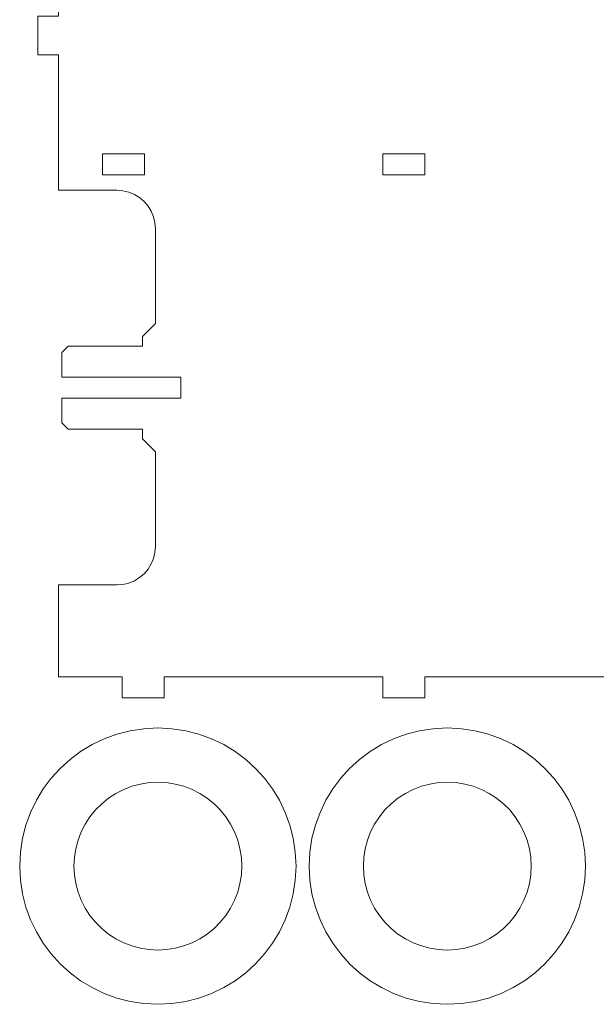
# Model space of a CAD drawing. Header units: millimetres. Extents: x -198 to 278, y -321 to 286.
# Tile 7 of 256: x -198 to -116, y -201 to -60. Entities that reach past the tile are written whole.
import ezdxf

# ---------------------------------------------------------------- set-up
doc = ezdxf.new("R2010")
doc.units = ezdxf.units.MM
doc.header["$MEASUREMENT"] = 0
doc.layers.add('Layer 1', color=7, linetype='Continuous')

msp = doc.modelspace()

# ---------------------------------------------------------------- linework, layer by layer
at = {"layer": 'Layer 1', "color": 175, "lineweight": 9}
for points, knots in [([(-107.6133, -103.4056), (-107.6133, -103.4056), (-107.6133, -89.8461), (-107.6133, -89.8461), (-107.6133, -89.8461), (-107.5456, -88.9863), (-107.5456, -88.9863), (-107.5456, -88.9863), (-107.3443, -88.1477), (-107.3443, -88.1477), (-107.3443, -88.1477), (-107.0142, -87.3509), (-107.0142, -87.3509), (-107.0142, -87.3509), (-106.5636, -86.6155), (-106.5636, -86.6155), (-106.5636, -86.6155), (-106.0035, -85.9597), (-106.0035, -85.9597), (-106.0035, -85.9597), (-105.3477, -85.3996), (-105.3477, -85.3996), (-105.3477, -85.3996), (-104.6123, -84.949), (-104.6123, -84.949), (-104.6123, -84.949), (-103.8155, -84.619), (-103.8155, -84.619), (-103.8155, -84.619), (-102.9769, -84.4176), (-102.9769, -84.4176), (-102.9769, -84.4176), (-102.1171, -84.35), (-102.1171, -84.35), (-102.1171, -84.35), (-93.789, -84.35), (-93.789, -84.35), (-93.789, -84.35), (-93.789, -64.9642), (-93.789, -64.9642), (-93.789, -64.9642), (-90.8009, -64.9642), (-90.8009, -64.9642), (-90.8009, -64.9642), (-90.8009, -59.4681), (-90.8009, -59.4681), (-90.8009, -59.4681), (-93.789, -59.4681), (-93.789, -59.4681), (-93.789, -59.4681), (-93.789, -40.0824), (-93.789, -40.0824), (-93.789, -40.0824), (-102.1171, -40.0824), (-102.1171, -40.0824), (-102.1171, -40.0824), (-102.9769, -40.0147), (-102.9769, -40.0147), (-102.9769, -40.0147), (-103.8155, -39.8134), (-103.8155, -39.8134), (-103.8155, -39.8134), (-104.6123, -39.4834), (-104.6123, -39.4834), (-104.6123, -39.4834), (-105.3477, -39.0327), (-105.3477, -39.0327), (-105.3477, -39.0327), (-106.0035, -38.4726), (-106.0035, -38.4726), (-106.0035, -38.4726), (-106.5636, -37.8168), (-106.5636, -37.8168), (-106.5636, -37.8168), (-107.0142, -37.0815), (-107.0142, -37.0815), (-107.0142, -37.0815), (-107.3443, -36.2847), (-107.3443, -36.2847), (-107.3443, -36.2847), (-107.5456, -35.4461), (-107.5456, -35.4461), (-107.5456, -35.4461), (-107.6133, -34.5863), (-107.6133, -34.5863), (-107.6133, -34.5863), (-107.6133, -21.5296), (-107.6133, -21.5296), (-107.6133, -21.5296), (-105.7812, -19.6976), (-105.7812, -19.6976), (-105.7812, -19.6976), (-105.7812, -18.3235), (-105.7812, -18.3235), (-105.7812, -18.3235), (-95.163, -18.3235), (-95.163, -18.3235), (-95.163, -18.3235), (-94.247, -17.4075), (-94.247, -17.4075), (-94.247, -17.4075), (-94.247, -13.8684), (-94.247, -13.8684), (-94.247, -13.8684), (-111.2773, -13.8684), (-111.2773, -13.8684), (-111.2773, -13.8684), (-111.2773, -10.8704), (-111.2773, -10.8704), (-111.2773, -10.8704), (-94.247, -10.8704), (-94.247, -10.8704), (-94.247, -10.8704), (-94.247, -7.3313), (-94.247, -7.3313), (-94.247, -7.3313), (-95.163, -6.4153), (-95.163, -6.4153), (-95.163, -6.4153), (-105.7812, -6.4153), (-105.7812, -6.4153), (-105.7812, -6.4153), (-105.7812, -5.0412), (-105.7812, -5.0412), (-105.7812, -5.0412), (-107.6133, -3.2092), (-107.6133, -3.2092), (-107.6133, -3.2092), (-107.6133, 9.8472), (-107.6133, 9.8472), (-107.6133, 9.8472), (-107.5456, 10.707), (-107.5456, 10.707), (-107.5456, 10.707), (-107.3443, 11.5456), (-107.3443, 11.5456), (-107.3443, 11.5456), (-107.0142, 12.3424), (-107.0142, 12.3424), (-107.0142, 12.3424), (-106.5636, 13.0778), (-106.5636, 13.0778), (-106.5636, 13.0778), (-106.0035, 13.7336), (-106.0035, 13.7336), (-106.0035, 13.7336), (-105.3477, 14.2937), (-105.3477, 14.2937), (-105.3477, 14.2937), (-104.6123, 14.7443), (-104.6123, 14.7443), (-104.6123, 14.7443), (-103.8155, 15.0744), (-103.8155, 15.0744), (-103.8155, 15.0744), (-102.9769, 15.2757), (-102.9769, 15.2757), (-102.9769, 15.2757), (-102.1171, 15.3434), (-102.1171, 15.3434), (-102.1171, 15.3434), (-93.789, 15.3434), (-93.789, 15.3434), (-93.789, 15.3434), (-93.789, 24.1244), (-93.789, 24.1244), (-93.789, 24.1244), (-90.7909, 24.1244), (-90.7909, 24.1244), (-90.7909, 24.1244), (-90.7909, 29.6205), (-90.7909, 29.6205), (-90.7909, 29.6205), (-93.789, 29.6205), (-93.789, 29.6205), (-93.789, 29.6205), (-93.789, 38.1515), (-93.789, 38.1515), (-93.789, 38.1515), (-105.6972, 38.1515), (-105.6972, 38.1515), (-105.6972, 38.1515), (-105.6972, 41.3996), (-105.6972, 41.3996), (-105.6972, 41.3996), (-111.1934, 41.3996), (-111.1934, 41.3996), (-111.1934, 41.3996), (-111.1934, 38.1515), (-111.1934, 38.1515), (-111.1934, 38.1515), (-140.405, 38.1515), (-140.405, 38.1515), (-140.405, 38.1515), (-140.405, 41.3996), (-140.405, 41.3996), (-140.405, 41.3996), (-145.9011, 41.3996), (-145.9011, 41.3996), (-145.9011, 41.3996), (-145.9011, 38.1515), (-145.9011, 38.1515), (-145.9011, 38.1515), (-177.8608, 38.1515), (-177.8608, 38.1515), (-177.8608, 38.1515), (-177.8608, 46.6457), (-177.8608, 46.6457), (-177.8608, 46.6457), (-180.6088, 46.6457), (-180.6088, 46.6457), (-180.6088, 46.6457), (-180.6088, 38.1515), (-180.6088, 38.1515), (-180.6088, 38.1515), (-192.5171, 38.1515), (-192.5171, 38.1515), (-192.5171, 38.1515), (-192.5171, 29.6205), (-192.5171, 29.6205), (-192.5171, 29.6205), (-195.5152, 29.6205), (-195.5152, 29.6205), (-195.5152, 29.6205), (-195.5152, 24.1244), (-195.5152, 24.1244), (-195.5152, 24.1244), (-192.5171, 24.1244), (-192.5171, 24.1244), (-192.5171, 24.1244), (-192.5171, 15.3434), (-192.5171, 15.3434), (-192.5171, 15.3434), (-184.1889, 15.3434), (-184.1889, 15.3434), (-184.1889, 15.3434), (-183.3292, 15.2757), (-183.3292, 15.2757), (-183.3292, 15.2757), (-182.4905, 15.0744), (-182.4905, 15.0744), (-182.4905, 15.0744), (-181.6938, 14.7443), (-181.6938, 14.7443), (-181.6938, 14.7443), (-180.9584, 14.2937), (-180.9584, 14.2937), (-180.9584, 14.2937), (-180.3026, 13.7336), (-180.3026, 13.7336), (-180.3026, 13.7336), (-179.7425, 13.0778), (-179.7425, 13.0778), (-179.7425, 13.0778), (-179.2919, 12.3424), (-179.2919, 12.3424), (-179.2919, 12.3424), (-178.9618, 11.5456), (-178.9618, 11.5456), (-178.9618, 11.5456), (-178.7605, 10.707), (-178.7605, 10.707), (-178.7605, 10.707), (-178.6928, 9.8472), (-178.6928, 9.8472), (-178.6928, 9.8472), (-178.6928, -3.2092), (-178.6928, -3.2092), (-178.6928, -3.2092), (-180.5249, -5.0412), (-180.5249, -5.0412), (-180.5249, -5.0412), (-180.5249, -6.4153), (-180.5249, -6.4153), (-180.5249, -6.4153), (-191.1431, -6.4153), (-191.1431, -6.4153), (-191.1431, -6.4153), (-192.0591, -7.3313), (-192.0591, -7.3313), (-192.0591, -7.3313), (-192.0591, -10.8704), (-192.0591, -10.8704), (-192.0591, -10.8704), (-175.0287, -10.8704), (-175.0287, -10.8704), (-175.0287, -10.8704), (-175.0287, -13.8684), (-175.0287, -13.8684), (-175.0287, -13.8684), (-192.0591, -13.8684), (-192.0591, -13.8684), (-192.0591, -13.8684), (-192.0591, -17.4075), (-192.0591, -17.4075), (-192.0591, -17.4075), (-191.1431, -18.3235), (-191.1431, -18.3235), (-191.1431, -18.3235), (-180.5249, -18.3235), (-180.5249, -18.3235), (-180.5249, -18.3235), (-180.5249, -19.6976), (-180.5249, -19.6976), (-180.5249, -19.6976), (-178.6928, -21.5296), (-178.6928, -21.5296), (-178.6928, -21.5296), (-178.6928, -34.5863), (-178.6928, -34.5863), (-178.6928, -34.5863), (-178.7605, -35.4461), (-178.7605, -35.4461), (-178.7605, -35.4461), (-178.9618, -36.2847), (-178.9618, -36.2847), (-178.9618, -36.2847), (-179.2919, -37.0815), (-179.2919, -37.0815), (-179.2919, -37.0815), (-179.7425, -37.8168), (-179.7425, -37.8168), (-179.7425, -37.8168), (-180.3026, -38.4726), (-180.3026, -38.4726), (-180.3026, -38.4726), (-180.9584, -39.0327), (-180.9584, -39.0327), (-180.9584, -39.0327), (-181.6938, -39.4834), (-181.6938, -39.4834), (-181.6938, -39.4834), (-182.4905, -39.8134), (-182.4905, -39.8134), (-182.4905, -39.8134), (-183.3292, -40.0147), (-183.3292, -40.0147), (-183.3292, -40.0147), (-184.1889, -40.0824), (-184.1889, -40.0824), (-184.1889, -40.0824), (-192.5171, -40.0824), (-192.5171, -40.0824), (-192.5171, -40.0824), (-192.5171, -59.4681), (-192.5171, -59.4681), (-192.5171, -59.4681), (-195.5152, -59.4681), (-195.5152, -59.4681), (-195.5152, -59.4681), (-195.5152, -64.9642), (-195.5152, -64.9642), (-195.5152, -64.9642), (-192.5171, -64.9642), (-192.5171, -64.9642), (-192.5171, -64.9642), (-192.5171, -84.35), (-192.5171, -84.35), (-192.5171, -84.35), (-184.1889, -84.35), (-184.1889, -84.35), (-184.1889, -84.35), (-183.3292, -84.4176), (-183.3292, -84.4176), (-183.3292, -84.4176), (-182.4905, -84.619), (-182.4905, -84.619), (-182.4905, -84.619), (-181.6938, -84.949), (-181.6938, -84.949), (-181.6938, -84.949), (-180.9584, -85.3996), (-180.9584, -85.3996), (-180.9584, -85.3996), (-180.3026, -85.9597), (-180.3026, -85.9597), (-180.3026, -85.9597), (-179.7425, -86.6155), (-179.7425, -86.6155), (-179.7425, -86.6155), (-179.2919, -87.3509), (-179.2919, -87.3509), (-179.2919, -87.3509), (-178.9618, -88.1477), (-178.9618, -88.1477), (-178.9618, -88.1477), (-178.7605, -88.9863), (-178.7605, -88.9863), (-178.7605, -88.9863), (-178.6928, -89.8461), (-178.6928, -89.8461), (-178.6928, -89.8461), (-178.6928, -103.4056), (-178.6928, -103.4056), (-178.6928, -103.4056), (-180.5249, -105.2376), (-180.5249, -105.2376), (-180.5249, -105.2376), (-180.5249, -106.6116), (-180.5249, -106.6116), (-180.5249, -106.6116), (-191.1431, -106.6116), (-191.1431, -106.6116), (-191.1431, -106.6116), (-192.0591, -107.5277), (-192.0591, -107.5277), (-192.0591, -107.5277), (-192.0591, -111.0643), (-192.0591, -111.0643), (-192.0591, -111.0643), (-175.0287, -111.0643), (-175.0287, -111.0643), (-175.0287, -111.0643), (-175.0287, -114.0624), (-175.0287, -114.0624), (-175.0287, -114.0624), (-192.0591, -114.0624), (-192.0591, -114.0624), (-192.0591, -114.0624), (-192.0591, -117.6039), (-192.0591, -117.6039), (-192.0591, -117.6039), (-191.1431, -118.5199), (-191.1431, -118.5199), (-191.1431, -118.5199), (-180.5249, -118.5199), (-180.5249, -118.5199), (-180.5249, -118.5199), (-180.5249, -119.894), (-180.5249, -119.894), (-180.5249, -119.894), (-178.6928, -121.726), (-178.6928, -121.726), (-178.6928, -121.726), (-178.6928, -135.2758), (-178.6928, -135.2758), (-178.6928, -135.2758), (-178.7605, -136.1356), (-178.7605, -136.1356), (-178.7605, -136.1356), (-178.9618, -136.9742), (-178.9618, -136.9742), (-178.9618, -136.9742), (-179.2919, -137.771), (-179.2919, -137.771), (-179.2919, -137.771), (-179.7425, -138.5064), (-179.7425, -138.5064), (-179.7425, -138.5064), (-180.3026, -139.1622), (-180.3026, -139.1622), (-180.3026, -139.1622), (-180.9584, -139.7223), (-180.9584, -139.7223), (-180.9584, -139.7223), (-181.6938, -140.1729), (-181.6938, -140.1729), (-181.6938, -140.1729), (-182.4905, -140.503), (-182.4905, -140.503), (-182.4905, -140.503), (-183.3292, -140.7043), (-183.3292, -140.7043), (-183.3292, -140.7043), (-184.1889, -140.772), (-184.1889, -140.772), (-184.1889, -140.772), (-192.5171, -140.772), (-192.5171, -140.772), (-192.5171, -140.772), (-192.5171, -153.8994), (-192.5171, -153.8994), (-192.5171, -153.8994), (-183.4522, -153.8994), (-183.4522, -153.8994), (-183.4522, -153.8994), (-183.4522, -156.8994), (-183.4522, -156.8994), (-183.4522, -156.8994), (-177.4543, -156.8994), (-177.4543, -156.8994), (-177.4543, -156.8994), (-177.4543, -153.8994), (-177.4543, -153.8994), (-177.4543, -153.8994), (-146.149, -153.8994), (-146.149, -153.8994), (-146.149, -153.8994), (-146.149, -156.8994), (-146.149, -156.8994), (-146.149, -156.8994), (-140.1511, -156.8994), (-140.1511, -156.8994), (-140.1511, -156.8994), (-140.1511, -153.8994), (-140.1511, -153.8994), (-140.1511, -153.8994), (-108.8458, -153.8994), (-108.8458, -153.8994), (-108.8458, -153.8994), (-108.8458, -156.8994), (-108.8458, -156.8994), (-108.8458, -156.8994), (-102.8479, -156.8994), (-102.8479, -156.8994), (-102.8479, -156.8994), (-102.8479, -153.8994), (-102.8479, -153.8994), (-102.8479, -153.8994), (-93.789, -153.8994), (-93.789, -153.8994), (-93.789, -153.8994), (-93.789, -140.772), (-93.789, -140.772), (-93.789, -140.772), (-102.1171, -140.772), (-102.1171, -140.772), (-102.1171, -140.772), (-102.9769, -140.7043), (-102.9769, -140.7043), (-102.9769, -140.7043), (-103.8155, -140.503), (-103.8155, -140.503), (-103.8155, -140.503), (-104.6123, -140.1729), (-104.6123, -140.1729), (-104.6123, -140.1729), (-105.3477, -139.7223), (-105.3477, -139.7223), (-105.3477, -139.7223), (-106.0035, -139.1622), (-106.0035, -139.1622), (-106.0035, -139.1622), (-106.5636, -138.5064), (-106.5636, -138.5064), (-106.5636, -138.5064), (-107.0142, -137.771), (-107.0142, -137.771), (-107.0142, -137.771), (-107.3443, -136.9742), (-107.3443, -136.9742), (-107.3443, -136.9742), (-107.5456, -136.1356), (-107.5456, -136.1356), (-107.5456, -136.1356), (-107.6133, -135.2758), (-107.6133, -135.2758), (-107.6133, -135.2758), (-107.6133, -121.726), (-107.6133, -121.726), (-107.6133, -121.726), (-105.7812, -119.894), (-105.7812, -119.894), (-105.7812, -119.894), (-105.7812, -118.5199), (-105.7812, -118.5199), (-105.7812, -118.5199), (-95.163, -118.5199), (-95.163, -118.5199), (-95.163, -118.5199), (-94.247, -117.6039), (-94.247, -117.6039), (-94.247, -117.6039), (-94.247, -114.0624), (-94.247, -114.0624), (-94.247, -114.0624), (-111.2773, -114.0624), (-111.2773, -114.0624), (-111.2773, -114.0624), (-111.2773, -111.0643), (-111.2773, -111.0643), (-111.2773, -111.0643), (-94.247, -111.0643), (-94.247, -111.0643), (-94.247, -111.0643), (-94.247, -107.5277), (-94.247, -107.5277), (-94.247, -107.5277), (-95.163, -106.6116), (-95.163, -106.6116), (-95.163, -106.6116), (-105.7812, -106.6116), (-105.7812, -106.6116), (-105.7812, -106.6116), (-105.7812, -105.2376), (-105.7812, -105.2376), (-105.7812, -105.2376), (-107.6133, -103.4056), (-107.6133, -103.4056)], [0, 0, 0, 0, 0.00510204, 0.00510204, 0.00510204, 0.01020408, 0.01020408, 0.01020408, 0.01530612, 0.01530612, 0.01530612, 0.02040816, 0.02040816, 0.02040816, 0.0255102, 0.0255102, 0.0255102, 0.03061224, 0.03061224, 0.03061224, 0.03571429, 0.03571429, 0.03571429, 0.04081633, 0.04081633, 0.04081633, 0.04591837, 0.04591837, 0.04591837, 0.05102041, 0.05102041, 0.05102041, 0.05612245, 0.05612245, 0.05612245, 0.06122449, 0.06122449, 0.06122449, 0.06632653, 0.06632653, 0.06632653, 0.07142857, 0.07142857, 0.07142857, 0.07653061, 0.07653061, 0.07653061, 0.08163265, 0.08163265, 0.08163265, 0.08673469, 0.08673469, 0.08673469, 0.09183673, 0.09183673, 0.09183673, 0.09693878, 0.09693878, 0.09693878, 0.10204082, 0.10204082, 0.10204082, 0.10714286, 0.10714286, 0.10714286, 0.1122449, 0.1122449, 0.1122449, 0.11734694, 0.11734694, 0.11734694, 0.12244898, 0.12244898, 0.12244898, 0.12755102, 0.12755102, 0.12755102, 0.13265306, 0.13265306, 0.13265306, 0.1377551, 0.1377551, 0.1377551, 0.14285714, 0.14285714, 0.14285714, 0.14795918, 0.14795918, 0.14795918, 0.15306122, 0.15306122, 0.15306122, 0.15816327, 0.15816327, 0.15816327, 0.16326531, 0.16326531, 0.16326531, 0.16836735, 0.16836735, 0.16836735, 0.17346939, 0.17346939, 0.17346939, 0.17857143, 0.17857143, 0.17857143, 0.18367347, 0.18367347, 0.18367347, 0.18877551, 0.18877551, 0.18877551, 0.19387755, 0.19387755, 0.19387755, 0.19897959, 0.19897959, 0.19897959, 0.20408163, 0.20408163, 0.20408163, 0.20918367, 0.20918367, 0.20918367, 0.21428571, 0.21428571, 0.21428571, 0.21938776, 0.21938776, 0.21938776, 0.2244898, 0.2244898, 0.2244898, 0.22959184, 0.22959184, 0.22959184, 0.23469388, 0.23469388, 0.23469388, 0.23979592, 0.23979592, 0.23979592, 0.24489796, 0.24489796, 0.24489796, 0.25, 0.25, 0.25, 0.25510204, 0.25510204, 0.25510204, 0.26020408, 0.26020408, 0.26020408, 0.26530612, 0.26530612, 0.26530612, 0.27040816, 0.27040816, 0.27040816, 0.2755102, 0.2755102, 0.2755102, 0.28061224, 0.28061224, 0.28061224, 0.28571429, 0.28571429, 0.28571429, 0.29081633, 0.29081633, 0.29081633, 0.29591837, 0.29591837, 0.29591837, 0.30102041, 0.30102041, 0.30102041, 0.30612245, 0.30612245, 0.30612245, 0.31122449, 0.31122449, 0.31122449, 0.31632653, 0.31632653, 0.31632653, 0.32142857, 0.32142857, 0.32142857, 0.32653061, 0.32653061, 0.32653061, 0.33163265, 0.33163265, 0.33163265, 0.33673469, 0.33673469, 0.33673469, 0.34183673, 0.34183673, 0.34183673, 0.34693878, 0.34693878, 0.34693878, 0.35204082, 0.35204082, 0.35204082, 0.35714286, 0.35714286, 0.35714286, 0.3622449, 0.3622449, 0.3622449, 0.36734694, 0.36734694, 0.36734694, 0.37244898, 0.37244898, 0.37244898, 0.37755102, 0.37755102, 0.37755102, 0.38265306, 0.38265306, 0.38265306, 0.3877551, 0.3877551, 0.3877551, 0.39285714, 0.39285714, 0.39285714, 0.39795918, 0.39795918, 0.39795918, 0.40306122, 0.40306122, 0.40306122, 0.40816327, 0.40816327, 0.40816327, 0.41326531, 0.41326531, 0.41326531, 0.41836735, 0.41836735, 0.41836735, 0.42346939, 0.42346939, 0.42346939, 0.42857143, 0.42857143, 0.42857143, 0.43367347, 0.43367347, 0.43367347, 0.43877551, 0.43877551, 0.43877551, 0.44387755, 0.44387755, 0.44387755, 0.44897959, 0.44897959, 0.44897959, 0.45408163, 0.45408163, 0.45408163, 0.45918367, 0.45918367, 0.45918367, 0.46428571, 0.46428571, 0.46428571, 0.46938776, 0.46938776, 0.46938776, 0.4744898, 0.4744898, 0.4744898, 0.47959184, 0.47959184, 0.47959184, 0.48469388, 0.48469388, 0.48469388, 0.48979592, 0.48979592, 0.48979592, 0.49489796, 0.49489796, 0.49489796, 0.5, 0.5, 0.5, 0.50510204, 0.50510204, 0.50510204, 0.51020408, 0.51020408, 0.51020408, 0.51530612, 0.51530612, 0.51530612, 0.52040816, 0.52040816, 0.52040816, 0.5255102, 0.5255102, 0.5255102, 0.53061224, 0.53061224, 0.53061224, 0.53571429, 0.53571429, 0.53571429, 0.54081633, 0.54081633, 0.54081633, 0.54591837, 0.54591837, 0.54591837, 0.55102041, 0.55102041, 0.55102041, 0.55612245, 0.55612245, 0.55612245, 0.56122449, 0.56122449, 0.56122449, 0.56632653, 0.56632653, 0.56632653, 0.57142857, 0.57142857, 0.57142857, 0.57653061, 0.57653061, 0.57653061, 0.58163265, 0.58163265, 0.58163265, 0.58673469, 0.58673469, 0.58673469, 0.59183673, 0.59183673, 0.59183673, 0.59693878, 0.59693878, 0.59693878, 0.60204082, 0.60204082, 0.60204082, 0.60714286, 0.60714286, 0.60714286, 0.6122449, 0.6122449, 0.6122449, 0.61734694, 0.61734694, 0.61734694, 0.62244898, 0.62244898, 0.62244898, 0.62755102, 0.62755102, 0.62755102, 0.63265306, 0.63265306, 0.63265306, 0.6377551, 0.6377551, 0.6377551, 0.64285714, 0.64285714, 0.64285714, 0.64795918, 0.64795918, 0.64795918, 0.65306122, 0.65306122, 0.65306122, 0.65816327, 0.65816327, 0.65816327, 0.66326531, 0.66326531, 0.66326531, 0.66836735, 0.66836735, 0.66836735, 0.67346939, 0.67346939, 0.67346939, 0.67857143, 0.67857143, 0.67857143, 0.68367347, 0.68367347, 0.68367347, 0.68877551, 0.68877551, 0.68877551, 0.69387755, 0.69387755, 0.69387755, 0.69897959, 0.69897959, 0.69897959, 0.70408163, 0.70408163, 0.70408163, 0.70918367, 0.70918367, 0.70918367, 0.71428571, 0.71428571, 0.71428571, 0.71938776, 0.71938776, 0.71938776, 0.7244898, 0.7244898, 0.7244898, 0.72959184, 0.72959184, 0.72959184, 0.73469388, 0.73469388, 0.73469388, 0.73979592, 0.73979592, 0.73979592, 0.74489796, 0.74489796, 0.74489796, 0.75, 0.75, 0.75, 0.75510204, 0.75510204, 0.75510204, 0.76020408, 0.76020408, 0.76020408, 0.76530612, 0.76530612, 0.76530612, 0.77040816, 0.77040816, 0.77040816, 0.7755102, 0.7755102, 0.7755102, 0.78061224, 0.78061224, 0.78061224, 0.78571429, 0.78571429, 0.78571429, 0.79081633, 0.79081633, 0.79081633, 0.79591837, 0.79591837, 0.79591837, 0.80102041, 0.80102041, 0.80102041, 0.80612245, 0.80612245, 0.80612245, 0.81122449, 0.81122449, 0.81122449, 0.81632653, 0.81632653, 0.81632653, 0.82142857, 0.82142857, 0.82142857, 0.82653061, 0.82653061, 0.82653061, 0.83163265, 0.83163265, 0.83163265, 0.83673469, 0.83673469, 0.83673469, 0.84183673, 0.84183673, 0.84183673, 0.84693878, 0.84693878, 0.84693878, 0.85204082, 0.85204082, 0.85204082, 0.85714286, 0.85714286, 0.85714286, 0.8622449, 0.8622449, 0.8622449, 0.86734694, 0.86734694, 0.86734694, 0.87244898, 0.87244898, 0.87244898, 0.87755102, 0.87755102, 0.87755102, 0.88265306, 0.88265306, 0.88265306, 0.8877551, 0.8877551, 0.8877551, 0.89285714, 0.89285714, 0.89285714, 0.89795918, 0.89795918, 0.89795918, 0.90306122, 0.90306122, 0.90306122, 0.90816327, 0.90816327, 0.90816327, 0.91326531, 0.91326531, 0.91326531, 0.91836735, 0.91836735, 0.91836735, 0.92346939, 0.92346939, 0.92346939, 0.92857143, 0.92857143, 0.92857143, 0.93367347, 0.93367347, 0.93367347, 0.93877551, 0.93877551, 0.93877551, 0.94387755, 0.94387755, 0.94387755, 0.94897959, 0.94897959, 0.94897959, 0.95408163, 0.95408163, 0.95408163, 0.95918367, 0.95918367, 0.95918367, 0.96428571, 0.96428571, 0.96428571, 0.96938776, 0.96938776, 0.96938776, 0.9744898, 0.9744898, 0.9744898, 0.97959184, 0.97959184, 0.97959184, 0.98469388, 0.98469388, 0.98469388, 0.98979592, 0.98979592, 0.98979592, 0.99489796, 0.99489796, 0.99489796, 1, 1, 1, 1]), ([(-180.2612, -82.118), (-180.2612, -82.118), (-186.2573, -82.118), (-186.2573, -82.118), (-186.2573, -82.118), (-186.2573, -79.12), (-186.2573, -79.12), (-186.2573, -79.12), (-180.2612, -79.12), (-180.2612, -79.12), (-180.2612, -79.12), (-180.2612, -82.118), (-180.2612, -82.118)], [0, 0, 0, 0, 0.25, 0.25, 0.25, 0.5, 0.5, 0.5, 0.75, 0.75, 0.75, 1, 1, 1, 1]), ([(-140.155, -82.118), (-140.155, -82.118), (-146.1511, -82.118), (-146.1511, -82.118), (-146.1511, -82.118), (-146.1511, -79.13), (-146.1511, -79.13), (-146.1511, -79.13), (-140.155, -79.13), (-140.155, -79.13), (-140.155, -79.13), (-140.155, -82.118), (-140.155, -82.118)], [0, 0, 0, 0, 0.25, 0.25, 0.25, 0.5, 0.5, 0.5, 0.75, 0.75, 0.75, 1, 1, 1, 1]), ([(-160.1343, -173.2858), (-160.1343, -173.2858), (-160.9672, -171.5594), (-160.9672, -171.5594), (-160.9672, -171.5594), (-161.9578, -169.9307), (-161.9578, -169.9307), (-161.9578, -169.9307), (-163.096, -168.4095), (-163.096, -168.4095), (-163.096, -168.4095), (-164.3718, -167.006), (-164.3718, -167.006), (-164.3718, -167.006), (-165.7753, -165.7302), (-165.7753, -165.7302), (-165.7753, -165.7302), (-167.2965, -164.592), (-167.2965, -164.592), (-167.2965, -164.592), (-168.9252, -163.6014), (-168.9252, -163.6014), (-168.9252, -163.6014), (-170.6516, -162.7685), (-170.6516, -162.7685), (-170.6516, -162.7685), (-172.4656, -162.1033), (-172.4656, -162.1033), (-172.4656, -162.1033), (-174.3573, -161.6158), (-174.3573, -161.6158), (-174.3573, -161.6158), (-176.3165, -161.3159), (-176.3165, -161.3159), (-176.3165, -161.3159), (-178.3333, -161.2137), (-178.3333, -161.2137), (-178.3333, -161.2137), (-180.3502, -161.3159), (-180.3502, -161.3159), (-180.3502, -161.3159), (-182.3094, -161.6158), (-182.3094, -161.6158), (-182.3094, -161.6158), (-184.2011, -162.1033), (-184.2011, -162.1033), (-184.2011, -162.1033), (-186.0151, -162.7685), (-186.0151, -162.7685), (-186.0151, -162.7685), (-187.7415, -163.6014), (-187.7415, -163.6014), (-187.7415, -163.6014), (-189.3702, -164.592), (-189.3702, -164.592), (-189.3702, -164.592), (-190.8914, -165.7302), (-190.8914, -165.7302), (-190.8914, -165.7302), (-192.2949, -167.006), (-192.2949, -167.006), (-192.2949, -167.006), (-193.5707, -168.4095), (-193.5707, -168.4095), (-193.5707, -168.4095), (-194.7089, -169.9307), (-194.7089, -169.9307), (-194.7089, -169.9307), (-195.6995, -171.5594), (-195.6995, -171.5594), (-195.6995, -171.5594), (-196.5324, -173.2858), (-196.5324, -173.2858), (-196.5324, -173.2858), (-197.1976, -175.0998), (-197.1976, -175.0998), (-197.1976, -175.0998), (-197.6851, -176.9915), (-197.6851, -176.9915), (-197.6851, -176.9915), (-197.985, -178.9507), (-197.985, -178.9507), (-197.985, -178.9507), (-198.0872, -180.9676), (-198.0872, -180.9676), (-198.0872, -180.9676), (-197.985, -182.9844), (-197.985, -182.9844), (-197.985, -182.9844), (-197.6851, -184.9436), (-197.6851, -184.9436), (-197.6851, -184.9436), (-197.1976, -186.8353), (-197.1976, -186.8353), (-197.1976, -186.8353), (-196.5324, -188.6493), (-196.5324, -188.6493), (-196.5324, -188.6493), (-195.6995, -190.3757), (-195.6995, -190.3757), (-195.6995, -190.3757), (-194.7089, -192.0044), (-194.7089, -192.0044), (-194.7089, -192.0044), (-193.5707, -193.5256), (-193.5707, -193.5256), (-193.5707, -193.5256), (-192.2949, -194.9291), (-192.2949, -194.9291), (-192.2949, -194.9291), (-190.8914, -196.2049), (-190.8914, -196.2049), (-190.8914, -196.2049), (-189.3702, -197.3431), (-189.3702, -197.3431), (-189.3702, -197.3431), (-187.7415, -198.3337), (-187.7415, -198.3337), (-187.7415, -198.3337), (-186.0151, -199.1666), (-186.0151, -199.1666), (-186.0151, -199.1666), (-184.2011, -199.8318), (-184.2011, -199.8318), (-184.2011, -199.8318), (-182.3094, -200.3193), (-182.3094, -200.3193), (-182.3094, -200.3193), (-180.3502, -200.6192), (-180.3502, -200.6192), (-180.3502, -200.6192), (-178.3333, -200.7214), (-178.3333, -200.7214), (-178.3333, -200.7214), (-176.3165, -200.6192), (-176.3165, -200.6192), (-176.3165, -200.6192), (-174.3573, -200.3193), (-174.3573, -200.3193), (-174.3573, -200.3193), (-172.4656, -199.8318), (-172.4656, -199.8318), (-172.4656, -199.8318), (-170.6516, -199.1666), (-170.6516, -199.1666), (-170.6516, -199.1666), (-168.9252, -198.3337), (-168.9252, -198.3337), (-168.9252, -198.3337), (-167.2965, -197.3431), (-167.2965, -197.3431), (-167.2965, -197.3431), (-165.7753, -196.2049), (-165.7753, -196.2049), (-165.7753, -196.2049), (-164.3718, -194.9291), (-164.3718, -194.9291), (-164.3718, -194.9291), (-163.096, -193.5256), (-163.096, -193.5256), (-163.096, -193.5256), (-161.9578, -192.0044), (-161.9578, -192.0044), (-161.9578, -192.0044), (-160.9672, -190.3757), (-160.9672, -190.3757), (-160.9672, -190.3757), (-160.1343, -188.6493), (-160.1343, -188.6493), (-160.1343, -188.6493), (-159.4691, -186.8353), (-159.4691, -186.8353), (-159.4691, -186.8353), (-158.9816, -184.9436), (-158.9816, -184.9436), (-158.9816, -184.9436), (-158.6817, -182.9844), (-158.6817, -182.9844), (-158.6817, -182.9844), (-158.5795, -180.9676), (-158.5795, -180.9676), (-158.5795, -180.9676), (-158.6817, -178.9507), (-158.6817, -178.9507), (-158.6817, -178.9507), (-158.9816, -176.9915), (-158.9816, -176.9915), (-158.9816, -176.9915), (-159.4691, -175.0998), (-159.4691, -175.0998), (-159.4691, -175.0998), (-160.1343, -173.2858), (-160.1343, -173.2858)], [0, 0, 0, 0, 0.015625, 0.015625, 0.015625, 0.03125, 0.03125, 0.03125, 0.046875, 0.046875, 0.046875, 0.0625, 0.0625, 0.0625, 0.078125, 0.078125, 0.078125, 0.09375, 0.09375, 0.09375, 0.109375, 0.109375, 0.109375, 0.125, 0.125, 0.125, 0.140625, 0.140625, 0.140625, 0.15625, 0.15625, 0.15625, 0.171875, 0.171875, 0.171875, 0.1875, 0.1875, 0.1875, 0.203125, 0.203125, 0.203125, 0.21875, 0.21875, 0.21875, 0.234375, 0.234375, 0.234375, 0.25, 0.25, 0.25, 0.265625, 0.265625, 0.265625, 0.28125, 0.28125, 0.28125, 0.296875, 0.296875, 0.296875, 0.3125, 0.3125, 0.3125, 0.328125, 0.328125, 0.328125, 0.34375, 0.34375, 0.34375, 0.359375, 0.359375, 0.359375, 0.375, 0.375, 0.375, 0.390625, 0.390625, 0.390625, 0.40625, 0.40625, 0.40625, 0.421875, 0.421875, 0.421875, 0.4375, 0.4375, 0.4375, 0.453125, 0.453125, 0.453125, 0.46875, 0.46875, 0.46875, 0.484375, 0.484375, 0.484375, 0.5, 0.5, 0.5, 0.515625, 0.515625, 0.515625, 0.53125, 0.53125, 0.53125, 0.546875, 0.546875, 0.546875, 0.5625, 0.5625, 0.5625, 0.578125, 0.578125, 0.578125, 0.59375, 0.59375, 0.59375, 0.609375, 0.609375, 0.609375, 0.625, 0.625, 0.625, 0.640625, 0.640625, 0.640625, 0.65625, 0.65625, 0.65625, 0.671875, 0.671875, 0.671875, 0.6875, 0.6875, 0.6875, 0.703125, 0.703125, 0.703125, 0.71875, 0.71875, 0.71875, 0.734375, 0.734375, 0.734375, 0.75, 0.75, 0.75, 0.765625, 0.765625, 0.765625, 0.78125, 0.78125, 0.78125, 0.796875, 0.796875, 0.796875, 0.8125, 0.8125, 0.8125, 0.828125, 0.828125, 0.828125, 0.84375, 0.84375, 0.84375, 0.859375, 0.859375, 0.859375, 0.875, 0.875, 0.875, 0.890625, 0.890625, 0.890625, 0.90625, 0.90625, 0.90625, 0.921875, 0.921875, 0.921875, 0.9375, 0.9375, 0.9375, 0.953125, 0.953125, 0.953125, 0.96875, 0.96875, 0.96875, 0.984375, 0.984375, 0.984375, 1, 1, 1, 1]), ([(-119.5872, -171.5594), (-119.5872, -171.5594), (-120.5778, -169.9307), (-120.5778, -169.9307), (-120.5778, -169.9307), (-121.716, -168.4095), (-121.716, -168.4095), (-121.716, -168.4095), (-122.9918, -167.006), (-122.9918, -167.006), (-122.9918, -167.006), (-124.3953, -165.7302), (-124.3953, -165.7302), (-124.3953, -165.7302), (-125.9165, -164.592), (-125.9165, -164.592), (-125.9165, -164.592), (-127.5452, -163.6014), (-127.5452, -163.6014), (-127.5452, -163.6014), (-129.2716, -162.7685), (-129.2716, -162.7685), (-129.2716, -162.7685), (-131.0856, -162.1033), (-131.0856, -162.1033), (-131.0856, -162.1033), (-132.9773, -161.6158), (-132.9773, -161.6158), (-132.9773, -161.6158), (-134.9365, -161.3159), (-134.9365, -161.3159), (-134.9365, -161.3159), (-136.9533, -161.2137), (-136.9533, -161.2137), (-136.9533, -161.2137), (-138.9702, -161.3159), (-138.9702, -161.3159), (-138.9702, -161.3159), (-140.9294, -161.6158), (-140.9294, -161.6158), (-140.9294, -161.6158), (-142.8211, -162.1033), (-142.8211, -162.1033), (-142.8211, -162.1033), (-144.6351, -162.7685), (-144.6351, -162.7685), (-144.6351, -162.7685), (-146.3615, -163.6014), (-146.3615, -163.6014), (-146.3615, -163.6014), (-147.9902, -164.592), (-147.9902, -164.592), (-147.9902, -164.592), (-149.5114, -165.7302), (-149.5114, -165.7302), (-149.5114, -165.7302), (-150.9149, -167.006), (-150.9149, -167.006), (-150.9149, -167.006), (-152.1907, -168.4095), (-152.1907, -168.4095), (-152.1907, -168.4095), (-153.3289, -169.9307), (-153.3289, -169.9307), (-153.3289, -169.9307), (-154.3195, -171.5594), (-154.3195, -171.5594), (-154.3195, -171.5594), (-155.1524, -173.2858), (-155.1524, -173.2858), (-155.1524, -173.2858), (-155.8176, -175.0998), (-155.8176, -175.0998), (-155.8176, -175.0998), (-156.3051, -176.9915), (-156.3051, -176.9915), (-156.3051, -176.9915), (-156.605, -178.9507), (-156.605, -178.9507), (-156.605, -178.9507), (-156.7072, -180.9676), (-156.7072, -180.9676), (-156.7072, -180.9676), (-156.605, -182.9844), (-156.605, -182.9844), (-156.605, -182.9844), (-156.3051, -184.9436), (-156.3051, -184.9436), (-156.3051, -184.9436), (-155.8176, -186.8353), (-155.8176, -186.8353), (-155.8176, -186.8353), (-155.1524, -188.6493), (-155.1524, -188.6493), (-155.1524, -188.6493), (-154.3195, -190.3757), (-154.3195, -190.3757), (-154.3195, -190.3757), (-153.3289, -192.0044), (-153.3289, -192.0044), (-153.3289, -192.0044), (-152.1907, -193.5256), (-152.1907, -193.5256), (-152.1907, -193.5256), (-150.9149, -194.9291), (-150.9149, -194.9291), (-150.9149, -194.9291), (-149.5114, -196.2049), (-149.5114, -196.2049), (-149.5114, -196.2049), (-147.9902, -197.3431), (-147.9902, -197.3431), (-147.9902, -197.3431), (-146.3615, -198.3337), (-146.3615, -198.3337), (-146.3615, -198.3337), (-144.6351, -199.1666), (-144.6351, -199.1666), (-144.6351, -199.1666), (-142.8211, -199.8318), (-142.8211, -199.8318), (-142.8211, -199.8318), (-140.9294, -200.3193), (-140.9294, -200.3193), (-140.9294, -200.3193), (-138.9702, -200.6192), (-138.9702, -200.6192), (-138.9702, -200.6192), (-136.9533, -200.7214), (-136.9533, -200.7214), (-136.9533, -200.7214), (-134.9365, -200.6192), (-134.9365, -200.6192), (-134.9365, -200.6192), (-132.9773, -200.3193), (-132.9773, -200.3193), (-132.9773, -200.3193), (-131.0856, -199.8318), (-131.0856, -199.8318), (-131.0856, -199.8318), (-129.2716, -199.1666), (-129.2716, -199.1666), (-129.2716, -199.1666), (-127.5452, -198.3337), (-127.5452, -198.3337), (-127.5452, -198.3337), (-125.9165, -197.3431), (-125.9165, -197.3431), (-125.9165, -197.3431), (-124.3953, -196.2049), (-124.3953, -196.2049), (-124.3953, -196.2049), (-122.9918, -194.9291), (-122.9918, -194.9291), (-122.9918, -194.9291), (-121.716, -193.5256), (-121.716, -193.5256), (-121.716, -193.5256), (-120.5778, -192.0044), (-120.5778, -192.0044), (-120.5778, -192.0044), (-119.5872, -190.3757), (-119.5872, -190.3757), (-119.5872, -190.3757), (-118.7543, -188.6493), (-118.7543, -188.6493), (-118.7543, -188.6493), (-118.0891, -186.8353), (-118.0891, -186.8353), (-118.0891, -186.8353), (-117.6016, -184.9436), (-117.6016, -184.9436), (-117.6016, -184.9436), (-117.3017, -182.9844), (-117.3017, -182.9844), (-117.3017, -182.9844), (-117.1995, -180.9676), (-117.1995, -180.9676), (-117.1995, -180.9676), (-117.3017, -178.9507), (-117.3017, -178.9507), (-117.3017, -178.9507), (-117.6016, -176.9915), (-117.6016, -176.9915), (-117.6016, -176.9915), (-118.0891, -175.0998), (-118.0891, -175.0998), (-118.0891, -175.0998), (-118.7543, -173.2858), (-118.7543, -173.2858), (-118.7543, -173.2858), (-119.5872, -171.5594), (-119.5872, -171.5594)], [0, 0, 0, 0, 0.015625, 0.015625, 0.015625, 0.03125, 0.03125, 0.03125, 0.046875, 0.046875, 0.046875, 0.0625, 0.0625, 0.0625, 0.078125, 0.078125, 0.078125, 0.09375, 0.09375, 0.09375, 0.109375, 0.109375, 0.109375, 0.125, 0.125, 0.125, 0.140625, 0.140625, 0.140625, 0.15625, 0.15625, 0.15625, 0.171875, 0.171875, 0.171875, 0.1875, 0.1875, 0.1875, 0.203125, 0.203125, 0.203125, 0.21875, 0.21875, 0.21875, 0.234375, 0.234375, 0.234375, 0.25, 0.25, 0.25, 0.265625, 0.265625, 0.265625, 0.28125, 0.28125, 0.28125, 0.296875, 0.296875, 0.296875, 0.3125, 0.3125, 0.3125, 0.328125, 0.328125, 0.328125, 0.34375, 0.34375, 0.34375, 0.359375, 0.359375, 0.359375, 0.375, 0.375, 0.375, 0.390625, 0.390625, 0.390625, 0.40625, 0.40625, 0.40625, 0.421875, 0.421875, 0.421875, 0.4375, 0.4375, 0.4375, 0.453125, 0.453125, 0.453125, 0.46875, 0.46875, 0.46875, 0.484375, 0.484375, 0.484375, 0.5, 0.5, 0.5, 0.515625, 0.515625, 0.515625, 0.53125, 0.53125, 0.53125, 0.546875, 0.546875, 0.546875, 0.5625, 0.5625, 0.5625, 0.578125, 0.578125, 0.578125, 0.59375, 0.59375, 0.59375, 0.609375, 0.609375, 0.609375, 0.625, 0.625, 0.625, 0.640625, 0.640625, 0.640625, 0.65625, 0.65625, 0.65625, 0.671875, 0.671875, 0.671875, 0.6875, 0.6875, 0.6875, 0.703125, 0.703125, 0.703125, 0.71875, 0.71875, 0.71875, 0.734375, 0.734375, 0.734375, 0.75, 0.75, 0.75, 0.765625, 0.765625, 0.765625, 0.78125, 0.78125, 0.78125, 0.796875, 0.796875, 0.796875, 0.8125, 0.8125, 0.8125, 0.828125, 0.828125, 0.828125, 0.84375, 0.84375, 0.84375, 0.859375, 0.859375, 0.859375, 0.875, 0.875, 0.875, 0.890625, 0.890625, 0.890625, 0.90625, 0.90625, 0.90625, 0.921875, 0.921875, 0.921875, 0.9375, 0.9375, 0.9375, 0.953125, 0.953125, 0.953125, 0.96875, 0.96875, 0.96875, 0.984375, 0.984375, 0.984375, 1, 1, 1, 1]), ([(-177.079, -192.9018), (-177.079, -192.9018), (-178.3333, -192.9676), (-178.3333, -192.9676), (-178.3333, -192.9676), (-179.5877, -192.9018), (-179.5877, -192.9018), (-179.5877, -192.9018), (-180.8283, -192.7053), (-180.8283, -192.7053), (-180.8283, -192.7053), (-182.0415, -192.3802), (-182.0415, -192.3802), (-182.0415, -192.3802), (-183.2142, -191.9301), (-183.2142, -191.9301), (-183.2142, -191.9301), (-184.3333, -191.3599), (-184.3333, -191.3599), (-184.3333, -191.3599), (-185.3868, -190.6758), (-185.3868, -190.6758), (-185.3868, -190.6758), (-186.3629, -189.8853), (-186.3629, -189.8853), (-186.3629, -189.8853), (-187.2511, -188.9971), (-187.2511, -188.9971), (-187.2511, -188.9971), (-188.0415, -188.021), (-188.0415, -188.021), (-188.0415, -188.021), (-188.7256, -186.9676), (-188.7256, -186.9676), (-188.7256, -186.9676), (-189.2959, -185.8484), (-189.2959, -185.8484), (-189.2959, -185.8484), (-189.746, -184.6758), (-189.746, -184.6758), (-189.746, -184.6758), (-190.0711, -183.4625), (-190.0711, -183.4625), (-190.0711, -183.4625), (-190.2676, -182.2219), (-190.2676, -182.2219), (-190.2676, -182.2219), (-190.3333, -180.9676), (-190.3333, -180.9676), (-190.3333, -180.9676), (-190.2676, -179.7132), (-190.2676, -179.7132), (-190.2676, -179.7132), (-190.0711, -178.4726), (-190.0711, -178.4726), (-190.0711, -178.4726), (-189.746, -177.2594), (-189.746, -177.2594), (-189.746, -177.2594), (-189.2959, -176.0867), (-189.2959, -176.0867), (-189.2959, -176.0867), (-188.7256, -174.9676), (-188.7256, -174.9676), (-188.7256, -174.9676), (-188.0415, -173.9141), (-188.0415, -173.9141), (-188.0415, -173.9141), (-187.2511, -172.938), (-187.2511, -172.938), (-187.2511, -172.938), (-186.3629, -172.0498), (-186.3629, -172.0498), (-186.3629, -172.0498), (-185.3868, -171.2594), (-185.3868, -171.2594), (-185.3868, -171.2594), (-184.3333, -170.5752), (-184.3333, -170.5752), (-184.3333, -170.5752), (-183.2142, -170.005), (-183.2142, -170.005), (-183.2142, -170.005), (-182.0415, -169.5549), (-182.0415, -169.5549), (-182.0415, -169.5549), (-180.8283, -169.2298), (-180.8283, -169.2298), (-180.8283, -169.2298), (-179.5877, -169.0333), (-179.5877, -169.0333), (-179.5877, -169.0333), (-178.3333, -168.9676), (-178.3333, -168.9676), (-178.3333, -168.9676), (-177.079, -169.0333), (-177.079, -169.0333), (-177.079, -169.0333), (-175.8384, -169.2298), (-175.8384, -169.2298), (-175.8384, -169.2298), (-174.6251, -169.5549), (-174.6251, -169.5549), (-174.6251, -169.5549), (-173.4525, -170.005), (-173.4525, -170.005), (-173.4525, -170.005), (-172.3333, -170.5752), (-172.3333, -170.5752), (-172.3333, -170.5752), (-171.2799, -171.2594), (-171.2799, -171.2594), (-171.2799, -171.2594), (-170.3038, -172.0498), (-170.3038, -172.0498), (-170.3038, -172.0498), (-169.4156, -172.938), (-169.4156, -172.938), (-169.4156, -172.938), (-168.6251, -173.9141), (-168.6251, -173.9141), (-168.6251, -173.9141), (-167.941, -174.9676), (-167.941, -174.9676), (-167.941, -174.9676), (-167.3708, -176.0867), (-167.3708, -176.0867), (-167.3708, -176.0867), (-166.9207, -177.2594), (-166.9207, -177.2594), (-166.9207, -177.2594), (-166.5956, -178.4726), (-166.5956, -178.4726), (-166.5956, -178.4726), (-166.3991, -179.7132), (-166.3991, -179.7132), (-166.3991, -179.7132), (-166.3333, -180.9676), (-166.3333, -180.9676), (-166.3333, -180.9676), (-166.3991, -182.2219), (-166.3991, -182.2219), (-166.3991, -182.2219), (-166.5956, -183.4625), (-166.5956, -183.4625), (-166.5956, -183.4625), (-166.9207, -184.6758), (-166.9207, -184.6758), (-166.9207, -184.6758), (-167.3708, -185.8484), (-167.3708, -185.8484), (-167.3708, -185.8484), (-167.941, -186.9676), (-167.941, -186.9676), (-167.941, -186.9676), (-168.6251, -188.021), (-168.6251, -188.021), (-168.6251, -188.021), (-169.4156, -188.9971), (-169.4156, -188.9971), (-169.4156, -188.9971), (-170.3038, -189.8853), (-170.3038, -189.8853), (-170.3038, -189.8853), (-171.2799, -190.6758), (-171.2799, -190.6758), (-171.2799, -190.6758), (-172.3333, -191.3599), (-172.3333, -191.3599), (-172.3333, -191.3599), (-173.4525, -191.9301), (-173.4525, -191.9301), (-173.4525, -191.9301), (-174.6251, -192.3802), (-174.6251, -192.3802), (-174.6251, -192.3802), (-175.8384, -192.7053), (-175.8384, -192.7053), (-175.8384, -192.7053), (-177.079, -192.9018), (-177.079, -192.9018)], [0, 0, 0, 0, 0.01666667, 0.01666667, 0.01666667, 0.03333333, 0.03333333, 0.03333333, 0.05, 0.05, 0.05, 0.06666667, 0.06666667, 0.06666667, 0.08333333, 0.08333333, 0.08333333, 0.1, 0.1, 0.1, 0.11666667, 0.11666667, 0.11666667, 0.13333333, 0.13333333, 0.13333333, 0.15, 0.15, 0.15, 0.16666667, 0.16666667, 0.16666667, 0.18333333, 0.18333333, 0.18333333, 0.2, 0.2, 0.2, 0.21666667, 0.21666667, 0.21666667, 0.23333333, 0.23333333, 0.23333333, 0.25, 0.25, 0.25, 0.26666667, 0.26666667, 0.26666667, 0.28333333, 0.28333333, 0.28333333, 0.3, 0.3, 0.3, 0.31666667, 0.31666667, 0.31666667, 0.33333333, 0.33333333, 0.33333333, 0.35, 0.35, 0.35, 0.36666667, 0.36666667, 0.36666667, 0.38333333, 0.38333333, 0.38333333, 0.4, 0.4, 0.4, 0.41666667, 0.41666667, 0.41666667, 0.43333333, 0.43333333, 0.43333333, 0.45, 0.45, 0.45, 0.46666667, 0.46666667, 0.46666667, 0.48333333, 0.48333333, 0.48333333, 0.5, 0.5, 0.5, 0.51666667, 0.51666667, 0.51666667, 0.53333333, 0.53333333, 0.53333333, 0.55, 0.55, 0.55, 0.56666667, 0.56666667, 0.56666667, 0.58333333, 0.58333333, 0.58333333, 0.6, 0.6, 0.6, 0.61666667, 0.61666667, 0.61666667, 0.63333333, 0.63333333, 0.63333333, 0.65, 0.65, 0.65, 0.66666667, 0.66666667, 0.66666667, 0.68333333, 0.68333333, 0.68333333, 0.7, 0.7, 0.7, 0.71666667, 0.71666667, 0.71666667, 0.73333333, 0.73333333, 0.73333333, 0.75, 0.75, 0.75, 0.76666667, 0.76666667, 0.76666667, 0.78333333, 0.78333333, 0.78333333, 0.8, 0.8, 0.8, 0.81666667, 0.81666667, 0.81666667, 0.83333333, 0.83333333, 0.83333333, 0.85, 0.85, 0.85, 0.86666667, 0.86666667, 0.86666667, 0.88333333, 0.88333333, 0.88333333, 0.9, 0.9, 0.9, 0.91666667, 0.91666667, 0.91666667, 0.93333333, 0.93333333, 0.93333333, 0.95, 0.95, 0.95, 0.96666667, 0.96666667, 0.96666667, 0.98333333, 0.98333333, 0.98333333, 1, 1, 1, 1]), ([(-128.0356, -188.9971), (-128.0356, -188.9971), (-128.9238, -189.8853), (-128.9238, -189.8853), (-128.9238, -189.8853), (-129.8999, -190.6758), (-129.8999, -190.6758), (-129.8999, -190.6758), (-130.9533, -191.3599), (-130.9533, -191.3599), (-130.9533, -191.3599), (-132.0725, -191.9301), (-132.0725, -191.9301), (-132.0725, -191.9301), (-133.2451, -192.3802), (-133.2451, -192.3802), (-133.2451, -192.3802), (-134.4584, -192.7053), (-134.4584, -192.7053), (-134.4584, -192.7053), (-135.699, -192.9018), (-135.699, -192.9018), (-135.699, -192.9018), (-136.9533, -192.9676), (-136.9533, -192.9676), (-136.9533, -192.9676), (-138.2077, -192.9018), (-138.2077, -192.9018), (-138.2077, -192.9018), (-139.4483, -192.7053), (-139.4483, -192.7053), (-139.4483, -192.7053), (-140.6615, -192.3802), (-140.6615, -192.3802), (-140.6615, -192.3802), (-141.8342, -191.9301), (-141.8342, -191.9301), (-141.8342, -191.9301), (-142.9533, -191.3599), (-142.9533, -191.3599), (-142.9533, -191.3599), (-144.0068, -190.6758), (-144.0068, -190.6758), (-144.0068, -190.6758), (-144.9829, -189.8853), (-144.9829, -189.8853), (-144.9829, -189.8853), (-145.8711, -188.9971), (-145.8711, -188.9971), (-145.8711, -188.9971), (-146.6615, -188.021), (-146.6615, -188.021), (-146.6615, -188.021), (-147.3456, -186.9676), (-147.3456, -186.9676), (-147.3456, -186.9676), (-147.9159, -185.8484), (-147.9159, -185.8484), (-147.9159, -185.8484), (-148.366, -184.6758), (-148.366, -184.6758), (-148.366, -184.6758), (-148.6911, -183.4625), (-148.6911, -183.4625), (-148.6911, -183.4625), (-148.8876, -182.2219), (-148.8876, -182.2219), (-148.8876, -182.2219), (-148.9533, -180.9676), (-148.9533, -180.9676), (-148.9533, -180.9676), (-148.8876, -179.7132), (-148.8876, -179.7132), (-148.8876, -179.7132), (-148.6911, -178.4726), (-148.6911, -178.4726), (-148.6911, -178.4726), (-148.366, -177.2594), (-148.366, -177.2594), (-148.366, -177.2594), (-147.9159, -176.0867), (-147.9159, -176.0867), (-147.9159, -176.0867), (-147.3456, -174.9676), (-147.3456, -174.9676), (-147.3456, -174.9676), (-146.6615, -173.9141), (-146.6615, -173.9141), (-146.6615, -173.9141), (-145.8711, -172.938), (-145.8711, -172.938), (-145.8711, -172.938), (-144.9829, -172.0498), (-144.9829, -172.0498), (-144.9829, -172.0498), (-144.0068, -171.2594), (-144.0068, -171.2594), (-144.0068, -171.2594), (-142.9533, -170.5752), (-142.9533, -170.5752), (-142.9533, -170.5752), (-141.8342, -170.005), (-141.8342, -170.005), (-141.8342, -170.005), (-140.6615, -169.5549), (-140.6615, -169.5549), (-140.6615, -169.5549), (-139.4483, -169.2298), (-139.4483, -169.2298), (-139.4483, -169.2298), (-138.2077, -169.0333), (-138.2077, -169.0333), (-138.2077, -169.0333), (-136.9533, -168.9676), (-136.9533, -168.9676), (-136.9533, -168.9676), (-135.699, -169.0333), (-135.699, -169.0333), (-135.699, -169.0333), (-134.4584, -169.2298), (-134.4584, -169.2298), (-134.4584, -169.2298), (-133.2451, -169.5549), (-133.2451, -169.5549), (-133.2451, -169.5549), (-132.0725, -170.005), (-132.0725, -170.005), (-132.0725, -170.005), (-130.9533, -170.5752), (-130.9533, -170.5752), (-130.9533, -170.5752), (-129.8999, -171.2594), (-129.8999, -171.2594), (-129.8999, -171.2594), (-128.9238, -172.0498), (-128.9238, -172.0498), (-128.9238, -172.0498), (-128.0356, -172.938), (-128.0356, -172.938), (-128.0356, -172.938), (-127.2451, -173.9141), (-127.2451, -173.9141), (-127.2451, -173.9141), (-126.561, -174.9676), (-126.561, -174.9676), (-126.561, -174.9676), (-125.9908, -176.0867), (-125.9908, -176.0867), (-125.9908, -176.0867), (-125.5407, -177.2594), (-125.5407, -177.2594), (-125.5407, -177.2594), (-125.2156, -178.4726), (-125.2156, -178.4726), (-125.2156, -178.4726), (-125.0191, -179.7132), (-125.0191, -179.7132), (-125.0191, -179.7132), (-124.9533, -180.9676), (-124.9533, -180.9676), (-124.9533, -180.9676), (-125.0191, -182.2219), (-125.0191, -182.2219), (-125.0191, -182.2219), (-125.2156, -183.4625), (-125.2156, -183.4625), (-125.2156, -183.4625), (-125.5407, -184.6758), (-125.5407, -184.6758), (-125.5407, -184.6758), (-125.9908, -185.8484), (-125.9908, -185.8484), (-125.9908, -185.8484), (-126.561, -186.9676), (-126.561, -186.9676), (-126.561, -186.9676), (-127.2451, -188.021), (-127.2451, -188.021), (-127.2451, -188.021), (-128.0356, -188.9971), (-128.0356, -188.9971)], [0, 0, 0, 0, 0.01666667, 0.01666667, 0.01666667, 0.03333333, 0.03333333, 0.03333333, 0.05, 0.05, 0.05, 0.06666667, 0.06666667, 0.06666667, 0.08333333, 0.08333333, 0.08333333, 0.1, 0.1, 0.1, 0.11666667, 0.11666667, 0.11666667, 0.13333333, 0.13333333, 0.13333333, 0.15, 0.15, 0.15, 0.16666667, 0.16666667, 0.16666667, 0.18333333, 0.18333333, 0.18333333, 0.2, 0.2, 0.2, 0.21666667, 0.21666667, 0.21666667, 0.23333333, 0.23333333, 0.23333333, 0.25, 0.25, 0.25, 0.26666667, 0.26666667, 0.26666667, 0.28333333, 0.28333333, 0.28333333, 0.3, 0.3, 0.3, 0.31666667, 0.31666667, 0.31666667, 0.33333333, 0.33333333, 0.33333333, 0.35, 0.35, 0.35, 0.36666667, 0.36666667, 0.36666667, 0.38333333, 0.38333333, 0.38333333, 0.4, 0.4, 0.4, 0.41666667, 0.41666667, 0.41666667, 0.43333333, 0.43333333, 0.43333333, 0.45, 0.45, 0.45, 0.46666667, 0.46666667, 0.46666667, 0.48333333, 0.48333333, 0.48333333, 0.5, 0.5, 0.5, 0.51666667, 0.51666667, 0.51666667, 0.53333333, 0.53333333, 0.53333333, 0.55, 0.55, 0.55, 0.56666667, 0.56666667, 0.56666667, 0.58333333, 0.58333333, 0.58333333, 0.6, 0.6, 0.6, 0.61666667, 0.61666667, 0.61666667, 0.63333333, 0.63333333, 0.63333333, 0.65, 0.65, 0.65, 0.66666667, 0.66666667, 0.66666667, 0.68333333, 0.68333333, 0.68333333, 0.7, 0.7, 0.7, 0.71666667, 0.71666667, 0.71666667, 0.73333333, 0.73333333, 0.73333333, 0.75, 0.75, 0.75, 0.76666667, 0.76666667, 0.76666667, 0.78333333, 0.78333333, 0.78333333, 0.8, 0.8, 0.8, 0.81666667, 0.81666667, 0.81666667, 0.83333333, 0.83333333, 0.83333333, 0.85, 0.85, 0.85, 0.86666667, 0.86666667, 0.86666667, 0.88333333, 0.88333333, 0.88333333, 0.9, 0.9, 0.9, 0.91666667, 0.91666667, 0.91666667, 0.93333333, 0.93333333, 0.93333333, 0.95, 0.95, 0.95, 0.96666667, 0.96666667, 0.96666667, 0.98333333, 0.98333333, 0.98333333, 1, 1, 1, 1])]:
    msp.add_open_spline(points, degree=3, knots=knots, dxfattribs=at)

doc.saveas('drawing.dxf')
